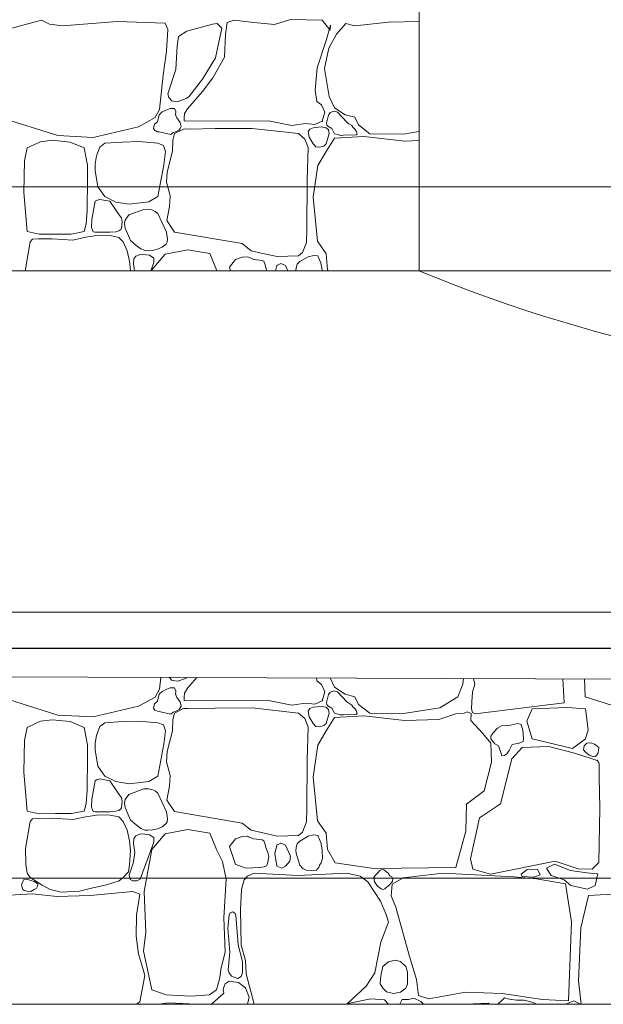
# Model space of a CAD drawing. Header units: millimetres. Extents: x -573548 to 674770, y -210017 to -47794.
# Tile 151 of 234: x 107513 to 109009, y -100578 to -98054. Entities that reach past the tile are written whole.
import ezdxf
from ezdxf.enums import TextEntityAlignment as Align
from ezdxf.lldxf.tags import DXFTag

# ---------------------------------------------------------------- set-up
doc = ezdxf.new("R2010")
doc.units = ezdxf.units.MM
for name, color, linetype, lineweight in [('A.02 RZUT PIWNICY_is$0$_HATCH_Nr_pióra__18', 8, 'Continuous', 9), ('A.02 RZUT PIWNICY_is$0$podciagi_Nr_pióra__1', 8, 'Continuous', 9), ('A.02 RZUT PIWNICY_is$0$Structural - Bearing_Nr_pióra__21', 8, 'Continuous', 9), ('A.02 RZUT PIWNICY_is$0$Structural - Grid', 8, 'Continuous', 9), ('A.02 RZUT PIWNICY_is$0$Structural - Grid_Nr_pióra__17', 8, 'Continuous', 9), ('IS_Przyłącza_o.p._Powrót', 142, 'DASH', 18)]:
    doc.layers.add(name, color=color, linetype=linetype, lineweight=lineweight)
doc.layers.add('IS_Zasilanie', color=1, linetype='SOLID', lineweight=30, true_color=0xff0000)
doc.styles.add('A.02 RZUT PIWNICY_is$0$STYL_AUTOMATYCZNY_1', font='arial.ttf')
tags = doc.linetypes.add('DASH', pattern=[15, 10, -5]).pattern_tags.tags
tags[6:7] = [DXFTag(74, 4), DXFTag(75, 0), DXFTag(340, '0'), DXFTag(46, 0.0), DXFTag(50, 0.0), DXFTag(44, 0.0), DXFTag(45, 0.0)]
tags[4:5] = [DXFTag(74, 4), DXFTag(75, 0), DXFTag(340, '0'), DXFTag(46, 0.0), DXFTag(50, 0.0), DXFTag(44, 0.0), DXFTag(45, 0.0)]
tags = doc.linetypes.add('SOLID', pattern=[10, 10, 0]).pattern_tags.tags
tags[6:7] = [DXFTag(74, 4), DXFTag(75, 0), DXFTag(340, '0'), DXFTag(46, 0.0), DXFTag(50, 0.0), DXFTag(44, 0.0), DXFTag(45, 0.0)]
tags[4:5] = [DXFTag(74, 4), DXFTag(75, 0), DXFTag(340, '0'), DXFTag(46, 0.0), DXFTag(50, 0.0), DXFTag(44, 0.0), DXFTag(45, 0.0)]

# ---------------------------------------------------------------- blocks, each defined once
blk = doc.blocks.new('*X48622')
at = {"layer": 'A.02 RZUT PIWNICY_is$0$_HATCH_Nr_pióra__18'}
for p, q in [((108000, -98092.1), (108139.9, -98055.6)), ((108139.9, -98055.6), (108160.1, -98065.1)), ((108193.4, -98070.1), (108333.4, -98059)), ((108333.4, -98059), (108456.8, -98062.7)), ((108615.8, -98061.4), (108611.3, -98091.6)), ((108633.2, -98054.8), (108615.8, -98061.4)), ((108683.5, -98061.4), (108633.2, -98054.8)), ((108736.4, -98066.4), (108683.5, -98061.4)), ((108777.6, -98053.6), (108736.4, -98066.4)), ((108859.4, -98054.8), (108777.6, -98053.6)), ((108879.6, -98080.8), (108859.4, -98054.8)), ((109029.4, -98060.6), (108942.3, -98070.1)), ((109107.2, -98058.7), (109029.4, -98060.6)), ((108160.1, -98065.1), (108193.4, -98070.1)), ((108456.8, -98062.7), (108463.4, -98079.2)), ((108463.4, -98079.2), (108459.7, -98134.9)), ((108511.7, -98083), (108491.1, -98096.9)), ((108577.8, -98065.1), (108511.7, -98083)), ((108590.2, -98063.5), (108577.8, -98065.1)), ((108585.7, -98151.8), (108601.9, -98075.9)), ((108601.9, -98075.9), (108590.2, -98063.5)), ((108868.9, -98107.7), (108880, -98067.6)), ((108880, -98067.6), (108879.6, -98080.8)), ((108920, -98063.9), (108896.1, -98091.2)), ((108942.3, -98070.1), (108920, -98063.9)), ((108491.1, -98096.9), (108487, -98122.1)), ((108611.3, -98091.6), (108608.8, -98150.2)), ((108846.2, -98177.8), (108868.9, -98107.7)), ((108896.1, -98091.2), (108876.3, -98127.1)), ((108459.7, -98134.9), (108451.4, -98196)), ((108487, -98122.1), (108483.7, -98182)), ((108876.3, -98127.1), (108865.1, -98178.7)), ((108552.2, -98206.7), (108585.7, -98151.8)), ((108608.8, -98150.2), (108578.7, -98203)), ((108483.7, -98182), (108463.7, -98244.3)), ((108841.2, -98234.4), (108846.2, -98177.8)), ((108865.1, -98178.7), (108876.7, -98250.9)), ((108451.4, -98196), (108442, -98284.3)), ((108517.2, -98251.7), (108552.2, -98206.7)), ((108578.7, -98203), (108552.2, -98237.7)), ((108552.2, -98237.7), (108513.9, -98282.3)), ((108845.7, -98263.3), (108841.2, -98234.4)), ((108463.7, -98244.3), (108465.9, -98253.2)), ((108465.9, -98253.2), (108469.3, -98256.7)), ((108469.3, -98256.7), (108473, -98261.7)), ((108473, -98261.7), (108477.7, -98262.6)), ((108477.7, -98262.6), (108486.9, -98264.3)), ((108486.9, -98264.3), (108494.5, -98262)), ((108494.5, -98262), (108510.7, -98256.4)), ((108510.7, -98256.4), (108517.2, -98251.7)), ((108857.3, -98272.4), (108845.7, -98263.3)), ((108876.7, -98250.9), (108890.7, -98279.8)), ((108442, -98284.3), (108430.8, -98305)), ((108460.7, -98285), (108448.9, -98290.3)), ((108469.4, -98281.2), (108460.7, -98285)), ((108480.4, -98281.5), (108469.4, -98281.2)), ((108483.9, -98289.6), (108480.4, -98281.5)), ((108513.9, -98282.3), (108506.4, -98294.8)), ((108866, -98291.4), (108857.3, -98272.4)), ((108889.4, -98288.6), (108879.3, -98292.2)), ((108898.1, -98291.3), (108889.4, -98288.6)), ((108890.7, -98279.8), (108917.6, -98297.5)), ((108181.6, -98351.1), (108033.3, -98304.5)), ((108430.8, -98305), (108388.3, -98328.5)), ((108441.1, -98297.5), (108437, -98315.6)), ((108448.9, -98290.3), (108441.1, -98297.5)), ((108483.3, -98297.5), (108483.9, -98289.6)), ((108486.2, -98305.8), (108483.3, -98297.5)), ((108494.9, -98317.4), (108486.2, -98305.8)), ((108505.5, -98305.3), (108505.4, -98313.4)), ((108505.4, -98313.4), (108509.7, -98314.1)), ((108506.4, -98294.8), (108505.5, -98305.3)), ((108509.7, -98314.1), (108721.1, -98313.6)), ((108721.1, -98313.6), (108780.9, -98325.2)), ((108840, -98322.7), (108859.4, -98314.1)), ((108859.4, -98314.1), (108866, -98291.4)), ((108875.6, -98298.4), (108870.4, -98319)), ((108879.3, -98292.2), (108875.6, -98298.4)), ((108922.4, -98316.9), (108898.1, -98291.3)), ((108917.6, -98297.5), (108942.3, -98304.2)), ((108942.3, -98304.2), (108951.8, -98323.6)), ((108388.3, -98328.5), (108272, -98355.6)), ((108429.1, -98322), (108426.8, -98333.1)), ((108426.8, -98333.1), (108430, -98338.3)), ((108437, -98315.6), (108429.1, -98322)), ((108430, -98338.3), (108432.2, -98339)), ((108432.2, -98339), (108436.7, -98341.3)), ((108503.5, -98334.4), (108480.8, -98345.8)), ((108483.3, -98341.7), (108492.5, -98336.8)), ((108492.5, -98336.8), (108495.4, -98332.5)), ((108497.4, -98327.7), (108494.9, -98317.4)), ((108495.4, -98332.5), (108497.4, -98327.7)), ((108515, -98333.8), (108503.5, -98334.4)), ((108520.5, -98334.7), (108515, -98333.8)), ((108584.4, -98333.1), (108520.5, -98334.7)), ((108679.8, -98332.6), (108584.4, -98333.1)), ((108798.7, -98345.8), (108679.8, -98332.6)), ((108780.9, -98325.2), (108816.4, -98320.3)), ((108816.4, -98320.3), (108840, -98322.7)), ((108827.3, -98334.4), (108822.7, -98341)), ((108835.8, -98331), (108827.3, -98334.4)), ((108856.8, -98328.8), (108835.8, -98331)), ((108869.3, -98331), (108856.8, -98328.8)), ((108875.3, -98336.6), (108869.3, -98331)), ((108870.4, -98319), (108870.7, -98324)), ((108870.7, -98324), (108873.9, -98326.9)), ((108873.9, -98326.9), (108884, -98333.1)), ((108876.8, -98345.6), (108875.3, -98336.6)), ((108884, -98333.1), (108890.5, -98346.4)), ((108927.5, -98320.7), (108922.4, -98316.9)), ((108934.7, -98325.2), (108927.5, -98320.7)), ((108937.2, -98329.8), (108934.7, -98325.2)), ((108942.4, -98334.2), (108937.2, -98329.8)), ((108946.1, -98339.6), (108942.4, -98334.2)), ((108948.2, -98344), (108946.1, -98339.6)), ((108951.8, -98323.6), (108981.1, -98346.3)), ((108167.1, -98363.2), (108136.7, -98366.7)), ((108213.4, -98367.7), (108167.1, -98363.2)), ((108272, -98355.6), (108181.6, -98351.1)), ((108436.7, -98341.3), (108441.1, -98341.7)), ((108441.1, -98341.7), (108470.8, -98348.3)), ((108470.8, -98348.3), (108477.4, -98343.5)), ((108476.1, -98362.4), (108475.6, -98391)), ((108480.8, -98345.8), (108476.1, -98362.4)), ((108477.4, -98343.5), (108483.3, -98341.7)), ((108814.6, -98359.9), (108798.7, -98345.8)), ((108823.1, -98381.6), (108814.6, -98359.9)), ((108822.7, -98341), (108825.6, -98355.1)), ((108825.6, -98355.1), (108835.8, -98372.3)), ((108869.3, -98372.3), (108876.8, -98345.6)), ((108890.7, -98357.4), (108869.3, -98391.7)), ((108890.5, -98346.4), (108899.8, -98348.4)), ((108965.9, -98353.3), (108890.7, -98357.4)), ((108899.8, -98348.4), (108905.4, -98350.6)), ((108905.4, -98350.6), (108913.6, -98350.1)), ((108913.6, -98350.1), (108945.9, -98349.2)), ((108945.9, -98349.2), (108948.3, -98347.2)), ((108948.3, -98347.2), (108948.2, -98344)), ((109070.7, -98365.2), (108965.9, -98353.3)), ((108981.1, -98346.3), (109067.8, -98347.1)), ((109067.8, -98347.1), (109107.2, -98340.9)), ((109107.2, -98364), (109070.7, -98365.2)), ((108102.8, -98382.6), (108095.6, -98416.1)), ((108136.7, -98366.7), (108102.8, -98382.6)), ((108249, -98382.6), (108213.4, -98367.7)), ((108257.7, -98427.1), (108249, -98382.6)), ((108289.5, -98380.5), (108280.3, -98403.2)), ((108301.9, -98370.7), (108289.5, -98380.5)), ((108346.8, -98367.7), (108301.9, -98370.7)), ((108389, -98366.3), (108346.8, -98367.7)), ((108437.7, -98370.7), (108389, -98366.3)), ((108452.2, -98376.1), (108437.7, -98370.7)), ((108457.4, -98391.5), (108452.2, -98376.1)), ((108820.9, -98465.7), (108823.1, -98381.6)), ((108835.8, -98372.3), (108842.6, -98380)), ((108842.6, -98380), (108853.4, -98381.1)), ((108853.4, -98381.1), (108863.5, -98377.9)), ((108863.5, -98377.9), (108869.3, -98372.3)), ((108280.3, -98403.2), (108276.8, -98423.3)), ((108453.4, -98425.7), (108457.4, -98391.5)), ((108475.6, -98391), (108461.9, -98444.5)), ((108869.3, -98391.7), (108847.8, -98428)), ((108095.6, -98416.1), (108094, -98497)), ((108257.4, -98460.1), (108257.7, -98427.1)), ((108276.8, -98423.3), (108277.1, -98440.2)), ((108277.1, -98440.2), (108283.9, -98482.2)), ((108437.7, -98507.3), (108453.4, -98425.7)), ((108847.8, -98428), (108835.8, -98509.3)), ((108256.2, -98543.8), (108257.4, -98460.1)), ((108461.9, -98444.5), (108460.2, -98470.6)), ((108819.6, -98591.3), (108820.9, -98465.7)), ((108283.9, -98482.2), (108301.9, -98507.3)), ((108460.2, -98470.6), (108469.3, -98505.6)), ((108094, -98497), (108102.8, -98597.3)), ((108288.8, -98514.8), (108280.3, -98517.1)), ((108314.8, -98519.2), (108288.8, -98514.8)), ((108301.9, -98507.3), (108330.1, -98521.6)), ((108414.3, -98521.1), (108437.7, -98507.3)), ((108469.3, -98505.6), (108467.9, -98532.9)), ((108835.8, -98509.3), (108847.4, -98622)), ((108277.1, -98519.2), (108268.3, -98566.5)), ((108280.3, -98517.1), (108277.1, -98519.2)), ((108332.6, -98546), (108314.8, -98519.2)), ((108330.1, -98521.6), (108364.1, -98527.1)), ((108401.6, -98540.3), (108363.2, -98554.3)), ((108364.1, -98527.1), (108414.3, -98521.1)), ((108414.2, -98539.7), (108401.6, -98540.3)), ((108422.2, -98541.7), (108414.2, -98539.7)), ((108430.6, -98545.4), (108422.2, -98541.7)), ((108467.9, -98532.9), (108460.6, -98568.8)), ((108253.7, -98577.2), (108256.2, -98543.8)), ((108268.3, -98566.5), (108268, -98586.8)), ((108340.2, -98556.7), (108332.6, -98546)), ((108344.8, -98562), (108340.2, -98556.7)), ((108346.3, -98572), (108344.8, -98562)), ((108363.2, -98554.3), (108354.3, -98567.8)), ((108437.5, -98551), (108430.6, -98545.4)), ((108460, -98598.7), (108437.5, -98551)), ((108249, -98597.3), (108253.7, -98577.2)), ((108268, -98586.8), (108270.6, -98593.8)), ((108337.6, -98595.5), (108343, -98591.6)), ((108343, -98591.6), (108345, -98588.3)), ((108345, -98588.3), (108346.3, -98572)), ((108354.3, -98567.8), (108352.3, -98576.8)), ((108352.3, -98576.8), (108353.9, -98588)), ((108353.9, -98588), (108367.7, -98619.9)), ((108460.6, -98568.8), (108480.8, -98598.5)), ((108818.8, -98624.8), (108819.6, -98591.3)), ((108102.8, -98597.3), (108133.2, -98604.1)), ((108116.9, -98616.5), (108110.6, -98623.5)), ((108131.9, -98616), (108116.9, -98616.5)), ((108166.7, -98615.5), (108131.9, -98616)), ((108133.2, -98604.1), (108175.6, -98603.6)), ((108219.7, -98618.8), (108166.7, -98615.5)), ((108175.6, -98603.6), (108215.8, -98603.4)), ((108215.8, -98603.4), (108249, -98597.3)), ((108253, -98611.5), (108219.7, -98618.8)), ((108286.9, -98606.7), (108253, -98611.5)), ((108270.6, -98593.8), (108272.2, -98597.8)), ((108272.2, -98597.8), (108277.1, -98598.7)), ((108277.1, -98598.7), (108314.8, -98598.7)), ((108315.4, -98607.3), (108286.9, -98606.7)), ((108314.8, -98598.7), (108330.4, -98597.4)), ((108337.4, -98612.2), (108315.4, -98607.3)), ((108330.4, -98597.4), (108337.6, -98595.5)), ((108349.3, -98623.5), (108337.4, -98612.2)), ((108462.9, -98616.8), (108460, -98598.7)), ((108461.8, -98624.7), (108462.9, -98616.8)), ((108480.8, -98598.5), (108654.2, -98628)), ((108110.6, -98623.5), (108098.6, -98693.2)), ((108359.1, -98646.2), (108349.3, -98623.5)), ((108367.7, -98619.9), (108382.4, -98632.7)), ((108382.4, -98632.7), (108394, -98641.6)), ((108394, -98641.6), (108405.3, -98645.8)), ((108424.4, -98645.4), (108437, -98642.4)), ((108437, -98642.4), (108448.9, -98637.2)), ((108448.9, -98637.2), (108459, -98629)), ((108459, -98629), (108461.8, -98624.7)), ((108654.2, -98628), (108677.1, -98646.2)), ((108808.8, -98651), (108818.8, -98624.8)), ((108847.4, -98622), (108868.9, -98653.8)), ((108364.7, -98673), (108359.1, -98646.2)), ((108376.5, -98667.4), (108375.4, -98680.2)), ((108381.7, -98660.2), (108376.5, -98667.4)), ((108390.5, -98656.7), (108381.7, -98660.2)), ((108398.4, -98655.6), (108390.5, -98656.7)), ((108416, -98657.5), (108398.4, -98655.6)), ((108405.3, -98645.8), (108412.3, -98646.4)), ((108412.3, -98646.4), (108424.4, -98645.4)), ((108427.3, -98665), (108416, -98657.5)), ((108456.5, -98655), (108422.2, -98695.5)), ((108427.8, -98669.7), (108427.3, -98665)), ((108514.3, -98644.3), (108456.5, -98655)), ((108571.2, -98653.4), (108514.3, -98644.3)), ((108588.2, -98695.5), (108571.2, -98653.4)), ((108654.1, -98662.6), (108636.5, -98668.7)), ((108667.4, -98661.6), (108654.1, -98662.6)), ((108670.3, -98662.9), (108667.4, -98661.6)), ((108683.5, -98668.7), (108670.3, -98662.9)), ((108677.1, -98646.2), (108706.8, -98653.1)), ((108706.8, -98653.1), (108743.5, -98661.4)), ((108743.5, -98661.4), (108798.7, -98659.6)), ((108798.7, -98659.6), (108808.8, -98651)), ((108823.2, -98661.6), (108802, -98674)), ((108837.8, -98658.3), (108823.2, -98661.6)), ((108848.1, -98659.7), (108837.8, -98658.3)), ((108852.3, -98669.9), (108848.1, -98659.7)), ((108868.9, -98653.8), (108873, -98695.5)), ((108367.8, -98697.8), (108364.7, -98673)), ((108375.4, -98680.2), (108378.3, -98697.8)), ((108419.4, -98697.8), (108427.1, -98676.8)), ((108427.1, -98676.8), (108427.8, -98669.7)), ((108636.5, -98668.7), (108621.2, -98688.1)), ((108621.2, -98688.1), (108624.4, -98697.8)), ((108705.1, -98671.2), (108683.5, -98668.7)), ((108709.1, -98673.2), (108705.1, -98671.2)), ((108713, -98682.3), (108709.1, -98673.2)), ((108714.5, -98690.1), (108713, -98682.3)), ((108717.4, -98697.8), (108714.5, -98690.1)), ((108743, -98684.3), (108739.7, -98697.8)), ((108753.1, -98678.9), (108743, -98684.3)), ((108764.8, -98684.3), (108753.1, -98678.9)), ((108771.2, -98697.8), (108764.8, -98684.3)), ((108792.6, -98690.1), (108791.5, -98697.8)), ((108795.2, -98681.1), (108792.6, -98690.1)), ((108802, -98674), (108795.2, -98681.1)), ((108855.3, -98677.6), (108852.3, -98669.9)), ((108858.8, -98696.4), (108855.3, -98677.6)), ((108098.6, -98693.2), (108098.6, -98697.8)), ((108422.2, -98695.5), (108421.8, -98697.8)), ((108589.3, -98697.8), (108588.2, -98695.5)), ((108858.9, -98697.8), (108858.8, -98696.4)), ((108873, -98695.5), (108874.3, -98697.8)), ((108445.2, -99740), (108442, -99770)), ((108467, -99740), (108469.3, -99742.3)), ((108469.3, -99742.3), (108473, -99747.3)), ((108473, -99747.3), (108477.7, -99748.2)), ((108477.7, -99748.2), (108486.9, -99750)), ((108486.9, -99750), (108494.5, -99747.7)), ((108494.5, -99747.7), (108510.7, -99742.1)), ((108510.7, -99742.1), (108513.3, -99740.2)), ((108537.6, -99740.3), (108513.9, -99767.9)), ((108845.7, -99748.9), (108844.6, -99741.4)), ((108857.3, -99758), (108845.7, -99748.9)), ((108879.1, -99741.5), (108890.7, -99765.5)), ((109219.7, -99757.6), (109221.4, -99742.8)), ((109246.8, -99742.9), (109250, -99757.1)), ((109479.6, -99805.1), (109475.9, -99743.7)), ((109533.3, -99790.2), (109531.5, -99743.9)), ((108442, -99770), (108430.8, -99790.6)), ((108448.9, -99775.9), (108441.1, -99783.2)), ((108460.7, -99770.6), (108448.9, -99775.9)), ((108469.4, -99766.9), (108460.7, -99770.6)), ((108480.4, -99767.1), (108469.4, -99766.9)), ((108483.9, -99775.3), (108480.4, -99767.1)), ((108483.3, -99783.2), (108483.9, -99775.3)), ((108513.9, -99767.9), (108506.4, -99780.5)), ((108866, -99777), (108857.3, -99758)), ((108859.4, -99799.7), (108866, -99777)), ((108879.3, -99777.9), (108875.6, -99784.1)), ((108889.4, -99774.3), (108879.3, -99777.9)), ((108898.1, -99777), (108889.4, -99774.3)), ((108890.7, -99765.5), (108917.6, -99783.2)), ((108922.4, -99802.5), (108898.1, -99777)), ((109206.5, -99789.8), (109219.7, -99757.6)), ((109244.2, -99777.7), (109242.4, -99802.9)), ((109250, -99757.1), (109244.2, -99777.7)), ((108181.6, -99836.8), (108033.3, -99790.2)), ((108430.8, -99790.6), (108388.3, -99814.2)), ((108437, -99801.3), (108429.1, -99807.6)), ((108441.1, -99783.2), (108437, -99801.3)), ((108486.2, -99791.4), (108483.3, -99783.2)), ((108494.9, -99803), (108486.2, -99791.4)), ((108497.4, -99813.4), (108494.9, -99803)), ((108505.5, -99791), (108505.4, -99799.1)), ((108505.4, -99799.1), (108509.7, -99799.7)), ((108506.4, -99780.5), (108505.5, -99791)), ((108509.7, -99799.7), (108721.1, -99799.3)), ((108721.1, -99799.3), (108780.9, -99810.9)), ((108840, -99808.4), (108859.4, -99799.7)), ((108875.6, -99784.1), (108870.4, -99804.6)), ((108917.6, -99783.2), (108942.3, -99789.8)), ((108927.5, -99806.3), (108922.4, -99802.5)), ((108942.3, -99789.8), (108951.8, -99809.2)), ((109160.3, -99818.3), (109206.5, -99789.8)), ((109242.4, -99802.9), (109241.5, -99820.7)), ((109681.6, -99836.8), (109533.3, -99790.2)), ((108388.3, -99814.2), (108272, -99841.3)), ((108429.1, -99807.6), (108426.8, -99818.7)), ((108426.8, -99818.7), (108430, -99824)), ((108430, -99824), (108432.2, -99824.7)), ((108432.2, -99824.7), (108436.7, -99826.9)), ((108436.7, -99826.9), (108441.1, -99827.4)), ((108441.1, -99827.4), (108470.8, -99834)), ((108477.4, -99829.1), (108483.3, -99827.4)), ((108503.5, -99820.1), (108480.8, -99831.5)), ((108483.3, -99827.4), (108492.5, -99822.4)), ((108492.5, -99822.4), (108495.4, -99818.1)), ((108495.4, -99818.1), (108497.4, -99813.4)), ((108515, -99819.4), (108503.5, -99820.1)), ((108520.5, -99820.4), (108515, -99819.4)), ((108584.4, -99818.7), (108520.5, -99820.4)), ((108679.8, -99818.3), (108584.4, -99818.7)), ((108798.7, -99831.5), (108679.8, -99818.3)), ((108780.9, -99810.9), (108816.4, -99805.9)), ((108816.4, -99805.9), (108840, -99808.4)), ((108827.3, -99820), (108822.7, -99826.7)), ((108822.7, -99826.7), (108825.6, -99840.8)), ((108835.8, -99816.6), (108827.3, -99820)), ((108856.8, -99814.5), (108835.8, -99816.6)), ((108869.3, -99816.6), (108856.8, -99814.5)), ((108875.3, -99822.3), (108869.3, -99816.6)), ((108870.4, -99804.6), (108870.7, -99809.7)), ((108870.7, -99809.7), (108873.9, -99812.6)), ((108873.9, -99812.6), (108884, -99818.7)), ((108876.8, -99831.3), (108875.3, -99822.3)), ((108884, -99818.7), (108890.5, -99832.1)), ((108934.7, -99810.9), (108927.5, -99806.3)), ((108937.2, -99815.5), (108934.7, -99810.9)), ((108942.4, -99819.9), (108937.2, -99815.5)), ((108946.1, -99825.2), (108942.4, -99819.9)), ((108948.2, -99829.7), (108946.1, -99825.2)), ((108951.8, -99809.2), (108981.1, -99831.9)), ((109067.8, -99832.7), (109160.3, -99818.3)), ((109230.3, -99827.9), (109222.9, -99831.7)), ((109240.9, -99832.4), (109230.3, -99827.9)), ((109241.5, -99820.7), (109244.4, -99830)), ((109251.5, -99833.6), (109479.6, -99805.1)), ((109397.7, -99820.7), (109383.3, -99852.3)), ((109486.6, -99817.3), (109397.7, -99820.7)), ((109533.9, -99820.7), (109486.6, -99817.3)), ((109540.6, -99874.3), (109533.9, -99820.7)), ((108136.7, -99852.3), (108102.8, -99868.2)), ((108167.1, -99848.8), (108136.7, -99852.3)), ((108213.4, -99853.4), (108167.1, -99848.8)), ((108272, -99841.3), (108181.6, -99836.8)), ((108249, -99868.2), (108213.4, -99853.4)), ((108346.8, -99853.4), (108301.9, -99856.4)), ((108389, -99852), (108346.8, -99853.4)), ((108437.7, -99856.4), (108389, -99852)), ((108470.8, -99834), (108477.4, -99829.1)), ((108476.1, -99848.1), (108475.6, -99876.6)), ((108480.8, -99831.5), (108476.1, -99848.1)), ((108814.6, -99845.6), (108798.7, -99831.5)), ((108823.1, -99867.2), (108814.6, -99845.6)), ((108825.6, -99840.8), (108835.8, -99857.9)), ((108869.3, -99857.9), (108876.8, -99831.3)), ((108890.7, -99843.1), (108869.3, -99877.4)), ((108890.5, -99832.1), (108899.8, -99834)), ((108965.9, -99838.9), (108890.7, -99843.1)), ((108899.8, -99834), (108905.4, -99836.3)), ((108905.4, -99836.3), (108913.6, -99835.8)), ((108913.6, -99835.8), (108945.9, -99834.9)), ((108945.9, -99834.9), (108948.3, -99832.9)), ((108948.3, -99832.9), (108948.2, -99829.7)), ((109070.7, -99850.9), (108965.9, -99838.9)), ((108981.1, -99831.9), (109067.8, -99832.7)), ((109157.8, -99848), (109070.7, -99850.9)), ((109201.2, -99833.2), (109157.8, -99848)), ((109222.9, -99831.7), (109201.2, -99833.2)), ((109240.4, -99850.9), (109240.9, -99832.4)), ((109270.9, -99883.5), (109240.4, -99850.9)), ((109244.4, -99830), (109251.5, -99833.6)), ((109383.3, -99852.3), (109397.7, -99897.4)), ((108102.8, -99868.2), (108095.6, -99901.8)), ((108257.7, -99912.8), (108249, -99868.2)), ((108289.5, -99866.1), (108280.3, -99888.9)), ((108301.9, -99856.4), (108289.5, -99866.1)), ((108452.2, -99861.8), (108437.7, -99856.4)), ((108457.4, -99877.1), (108452.2, -99861.8)), ((108453.4, -99911.4), (108457.4, -99877.1)), ((108475.6, -99876.6), (108461.9, -99930.2)), ((108820.9, -99951.4), (108823.1, -99867.2)), ((108835.8, -99857.9), (108842.6, -99865.7)), ((108842.6, -99865.7), (108853.4, -99866.8)), ((108869.3, -99877.4), (108847.8, -99913.7)), ((108853.4, -99866.8), (108863.5, -99863.6)), ((108863.5, -99863.6), (108869.3, -99857.9)), ((109308.5, -99870.6), (109297.3, -99881.8)), ((109320.6, -99863), (109308.5, -99870.6)), ((109328.4, -99862.8), (109320.6, -99863)), ((109337.8, -99863.7), (109328.4, -99862.8)), ((109360.2, -99857.9), (109337.8, -99863.7)), ((109369.5, -99861.1), (109360.2, -99857.9)), ((109373.2, -99875), (109369.5, -99861.1)), ((109374.7, -99897.6), (109373.2, -99875)), ((109533.9, -99897.4), (109540.6, -99874.3)), ((108095.6, -99901.8), (108094, -99982.7)), ((108280.3, -99888.9), (108276.8, -99908.9)), ((109291.6, -99908.7), (109270.9, -99883.5)), ((109297.3, -99881.8), (109291.5, -99890.4)), ((109291.5, -99890.4), (109291.6, -99897.4)), ((109291.6, -99897.4), (109301.4, -99910.1)), ((109363.8, -99908.8), (109374.3, -99904.5)), ((109374.3, -99904.5), (109374.7, -99897.6)), ((109397.7, -99897.4), (109500.8, -99921.9)), ((109500.8, -99921.9), (109533.9, -99897.4)), ((108257.4, -99945.8), (108257.7, -99912.8)), ((108276.8, -99908.9), (108277.1, -99925.9)), ((108277.1, -99925.9), (108283.9, -99967.8)), ((108437.7, -99993), (108453.4, -99911.4)), ((108847.8, -99913.7), (108835.8, -99995)), ((109293.2, -99957), (109291.6, -99908.7)), ((109301.4, -99910.1), (109311.4, -99915.1)), ((109311.4, -99915.1), (109317.6, -99935.5)), ((109332.1, -99935.7), (109338, -99927.4)), ((109338, -99927.4), (109346.1, -99911.8)), ((109371.6, -99919.4), (109345.2, -99949.2)), ((109346.1, -99911.8), (109363.8, -99908.8)), ((109440.2, -99917), (109371.6, -99919.4)), ((109506.2, -99933.9), (109440.2, -99917)), ((109528.7, -99925.3), (109530.4, -99915.5)), ((109533.9, -99931.6), (109528.7, -99925.3)), ((109530.4, -99915.5), (109537.7, -99908.9)), ((109537.7, -99908.9), (109547.7, -99907.7)), ((109547.7, -99907.7), (109556.9, -99910.9)), ((109556.9, -99910.9), (109568, -99919.4)), ((109568, -99919.4), (109566.1, -99933.6)), ((108256.2, -100029.5), (108257.4, -99945.8)), ((108461.9, -99930.2), (108460.2, -99956.2)), ((108819.6, -100076.9), (108820.9, -99951.4)), ((109345.2, -99949.2), (109316.3, -100063.9)), ((109317.6, -99935.5), (109319.8, -99941)), ((109319.8, -99941), (109326.4, -99940.2)), ((109326.4, -99940.2), (109332.1, -99935.7)), ((109550.8, -99949.2), (109506.2, -99933.9)), ((109543, -99939.3), (109533.9, -99931.6)), ((109554.2, -99943.3), (109543, -99939.3)), ((109564.2, -99952.9), (109550.8, -99949.2)), ((109559.2, -99942.7), (109554.2, -99943.3)), ((109561.8, -99939.9), (109559.2, -99942.7)), ((109566.1, -99933.6), (109561.8, -99939.9)), ((109568.4, -99957.9), (109564.2, -99952.9)), ((108283.9, -99967.8), (108301.9, -99993)), ((108460.2, -99956.2), (108469.3, -99991.3)), ((109274.6, -100030.9), (109293.2, -99957)), ((109568.6, -99962), (109568.4, -99957.9)), ((109569, -99995.8), (109568.6, -99962)), ((108094, -99982.7), (108102.8, -100083)), ((108277.1, -100004.9), (108268.3, -100052.2)), ((108280.3, -100002.8), (108277.1, -100004.9)), ((108288.8, -100000.4), (108280.3, -100002.8)), ((108314.8, -100004.9), (108288.8, -100000.4)), ((108301.9, -99993), (108330.1, -100007.3)), ((108332.6, -100031.7), (108314.8, -100004.9)), ((108414.3, -100006.8), (108437.7, -99993)), ((108469.3, -99991.3), (108467.9, -100018.5)), ((108835.8, -99995), (108847.4, -100107.7)), ((109570.6, -100075.5), (109569, -99995.8)), ((108253.7, -100062.9), (108256.2, -100029.5)), ((108330.1, -100007.3), (108364.1, -100012.7)), ((108401.6, -100025.9), (108363.2, -100040)), ((108364.1, -100012.7), (108414.3, -100006.8)), ((108414.2, -100025.4), (108401.6, -100025.9)), ((108422.2, -100027.3), (108414.2, -100025.4)), ((108430.6, -100031), (108422.2, -100027.3)), ((108467.9, -100018.5), (108460.6, -100054.4)), ((109228.8, -100064.7), (109274.6, -100030.9)), ((108268.3, -100052.2), (108268, -100072.5)), ((108340.2, -100042.4), (108332.6, -100031.7)), ((108344.8, -100047.6), (108340.2, -100042.4)), ((108346.3, -100057.6), (108344.8, -100047.6)), ((108354.3, -100053.4), (108352.3, -100062.5)), ((108363.2, -100040), (108354.3, -100053.4)), ((108437.5, -100036.7), (108430.6, -100031)), ((108460, -100084.3), (108437.5, -100036.7)), ((108460.6, -100054.4), (108480.8, -100084.1)), ((108249, -100083), (108253.7, -100062.9)), ((108268, -100072.5), (108270.6, -100079.5)), ((108270.6, -100079.5), (108272.2, -100083.5)), ((108330.4, -100083), (108337.6, -100081.2)), ((108337.6, -100081.2), (108343, -100077.3)), ((108343, -100077.3), (108345, -100074)), ((108345, -100074), (108346.3, -100057.6)), ((108352.3, -100062.5), (108353.9, -100073.6)), ((108353.9, -100073.6), (108367.7, -100105.6)), ((108818.8, -100110.5), (108819.6, -100076.9)), ((109227.2, -100134.5), (109228.8, -100064.7)), ((109316.3, -100063.9), (109262.7, -100099.8)), ((109568.1, -100214.6), (109570.6, -100075.5)), ((108102.8, -100083), (108133.2, -100089.8)), ((108116.9, -100102.2), (108110.6, -100109.2)), ((108131.9, -100101.7), (108116.9, -100102.2)), ((108166.7, -100101.1), (108131.9, -100101.7)), ((108133.2, -100089.8), (108175.6, -100089.2)), ((108219.7, -100104.4), (108166.7, -100101.1)), ((108175.6, -100089.2), (108215.8, -100089.1)), ((108215.8, -100089.1), (108249, -100083)), ((108253, -100097.1), (108219.7, -100104.4)), ((108286.9, -100092.4), (108253, -100097.1)), ((108272.2, -100083.5), (108277.1, -100084.3)), ((108277.1, -100084.3), (108314.8, -100084.3)), ((108315.4, -100092.9), (108286.9, -100092.4)), ((108314.8, -100084.3), (108330.4, -100083)), ((108337.4, -100097.8), (108315.4, -100092.9)), ((108349.3, -100109.2), (108337.4, -100097.8)), ((108367.7, -100105.6), (108382.4, -100118.3)), ((108462.9, -100102.5), (108460, -100084.3)), ((108461.8, -100110.3), (108462.9, -100102.5)), ((108480.8, -100084.1), (108654.2, -100113.6)), ((109262.7, -100099.8), (109239.1, -100205.1)), ((108110.6, -100109.2), (108098.6, -100178.9)), ((108359.1, -100131.9), (108349.3, -100109.2)), ((108364.7, -100158.6), (108359.1, -100131.9)), ((108382.4, -100118.3), (108394, -100127.3)), ((108394, -100127.3), (108405.3, -100131.5)), ((108405.3, -100131.5), (108412.3, -100132)), ((108412.3, -100132), (108424.4, -100131.1)), ((108424.4, -100131.1), (108437, -100128.1)), ((108437, -100128.1), (108448.9, -100122.9)), ((108448.9, -100122.9), (108459, -100114.7)), ((108514.3, -100130), (108456.5, -100140.7)), ((108459, -100114.7), (108461.8, -100110.3)), ((108571.2, -100139), (108514.3, -100130)), ((108654.2, -100113.6), (108677.1, -100131.8)), ((108677.1, -100131.8), (108706.8, -100138.8)), ((108808.8, -100136.7), (108818.8, -100110.5)), ((108847.4, -100107.7), (108868.9, -100139.5)), ((108376.5, -100153.1), (108375.4, -100165.9)), ((108381.7, -100145.9), (108376.5, -100153.1)), ((108390.5, -100142.3), (108381.7, -100145.9)), ((108398.4, -100141.3), (108390.5, -100142.3)), ((108416, -100143.2), (108398.4, -100141.3)), ((108427.3, -100150.7), (108416, -100143.2)), ((108456.5, -100140.7), (108422.2, -100181.1)), ((108427.1, -100162.4), (108427.8, -100155.4)), ((108427.8, -100155.4), (108427.3, -100150.7)), ((108588.2, -100181.1), (108571.2, -100139)), ((108636.5, -100154.3), (108621.2, -100173.7)), ((108654.1, -100148.3), (108636.5, -100154.3)), ((108667.4, -100147.3), (108654.1, -100148.3)), ((108670.3, -100148.6), (108667.4, -100147.3)), ((108683.5, -100154.3), (108670.3, -100148.6)), ((108705.1, -100156.8), (108683.5, -100154.3)), ((108709.1, -100158.9), (108705.1, -100156.8)), ((108706.8, -100138.8), (108743.5, -100147.1)), ((108743.5, -100147.1), (108798.7, -100145.2)), ((108798.7, -100145.2), (108808.8, -100136.7)), ((108823.2, -100147.2), (108802, -100159.7)), ((108837.8, -100144), (108823.2, -100147.2)), ((108848.1, -100145.4), (108837.8, -100144)), ((108852.3, -100155.6), (108848.1, -100145.4)), ((108855.3, -100163.3), (108852.3, -100155.6)), ((108868.9, -100139.5), (108873, -100181.1)), ((109201.2, -100227), (109227.2, -100134.5)), ((108098.6, -100178.9), (108099.1, -100218.5)), ((108367.8, -100183.9), (108364.7, -100158.6)), ((108375.4, -100165.9), (108379.2, -100189.2)), ((108392.5, -100257.5), (108427.1, -100162.4)), ((108422.2, -100181.1), (108402.8, -100288.5)), ((108603.4, -100212.1), (108588.2, -100181.1)), ((108621.2, -100173.7), (108636.5, -100220)), ((108713, -100168), (108709.1, -100158.9)), ((108714.5, -100175.8), (108713, -100168)), ((108719.7, -100189.3), (108714.5, -100175.8)), ((108743, -100170), (108737.6, -100191.9)), ((108753.1, -100164.6), (108743, -100170)), ((108764.8, -100170), (108753.1, -100164.6)), ((108778, -100198.1), (108764.8, -100170)), ((108792.6, -100175.7), (108791.3, -100184.5)), ((108795.2, -100166.8), (108792.6, -100175.7)), ((108802, -100159.7), (108795.2, -100166.8)), ((108858.8, -100182.1), (108855.3, -100163.3)), ((108859.8, -100204.3), (108858.8, -100182.1)), ((108873, -100181.1), (108892.4, -100215)), ((108365.2, -100220.8), (108367.8, -100183.9)), ((108377.3, -100201.7), (108374.7, -100215.9)), ((108379.2, -100189.2), (108377.3, -100201.7)), ((108722.3, -100199.3), (108719.7, -100189.3)), ((108720.1, -100213.3), (108722.3, -100199.3)), ((108737.6, -100191.9), (108743, -100223.7)), ((108776, -100211.3), (108778, -100198.1)), ((108791.3, -100184.5), (108792.9, -100194.4)), ((108792.9, -100194.4), (108802, -100221.6)), ((108856, -100215.2), (108859.8, -100204.3)), ((109239.1, -100205.1), (109245.3, -100231.9)), ((108099.1, -100218.5), (108102.4, -100241.8)), ((108362.6, -100238.3), (108365.2, -100220.8)), ((108374.7, -100215.9), (108364.5, -100247.3)), ((108612.9, -100257.5), (108603.4, -100212.1)), ((108636.5, -100220), (108664.5, -100229.4)), ((108664.5, -100229.4), (108698.4, -100227.4)), ((108698.4, -100227.4), (108710.3, -100225.3)), ((108710.3, -100225.3), (108716.1, -100223)), ((108716.1, -100223), (108717.8, -100220)), ((108717.8, -100220), (108720.1, -100213.3)), ((108743, -100223.7), (108756, -100229.1)), ((108756, -100229.1), (108764.8, -100223.7)), ((108764.8, -100223.7), (108776, -100211.3)), ((108802, -100221.6), (108809.7, -100229.9)), ((108809.7, -100229.9), (108818.4, -100234.6)), ((108844.5, -100234.4), (108847.3, -100231.1)), ((108847.3, -100231.1), (108850.3, -100227.1)), ((108850.3, -100227.1), (108852.3, -100221.6)), ((108852.3, -100221.6), (108856, -100215.2)), ((108892.4, -100215), (108991, -100230.3)), ((108991, -100230.3), (109201.2, -100227)), ((109011.8, -100232.5), (109006.5, -100234.8)), ((109017.1, -100233.6), (109011.8, -100232.5)), ((109245.3, -100231.9), (109290.7, -100244.3)), ((109290.7, -100244.3), (109455.9, -100211.3)), ((109369.5, -100244.7), (109384.7, -100232.4)), ((109384.7, -100232.4), (109411.2, -100231.4)), ((109411.2, -100231.4), (109418, -100246.2)), ((109454.3, -100219.2), (109434.2, -100229.5)), ((109434.2, -100229.5), (109446, -100248.1)), ((109495.6, -100234.9), (109454.3, -100219.2)), ((109455.9, -100211.3), (109515.3, -100231.1)), ((109515.3, -100231.1), (109550.8, -100231.9)), ((109550.8, -100231.9), (109568.1, -100214.6)), ((108101, -100257.3), (108094.3, -100258.4)), ((108120.5, -100263.5), (108101, -100257.3)), ((108102.4, -100241.8), (108110.6, -100253.3)), ((108110.6, -100253.3), (108141.2, -100272.5)), ((108338.3, -100261.2), (108349.3, -100253.3)), ((108349.3, -100253.3), (108362.6, -100238.3)), ((108364.5, -100247.3), (108366.8, -100257.9)), ((108366.8, -100257.9), (108373.9, -100261.8)), ((108384.2, -100261.2), (108392.5, -100257.5)), ((108606.7, -100356.2), (108612.9, -100257.5)), ((108667.8, -100249.3), (108659.2, -100259.2)), ((108684.3, -100241.8), (108667.8, -100249.3)), ((108796.6, -100248), (108684.3, -100241.8)), ((108922.4, -100241.8), (108796.6, -100248)), ((108818.4, -100234.6), (108830.8, -100234.8)), ((108830.8, -100234.8), (108844.5, -100234.4)), ((108956.8, -100249.3), (108922.4, -100241.8)), ((108975.8, -100264.1), (108956.8, -100249.3)), ((108995, -100247.9), (108991.5, -100253.4)), ((108991.5, -100253.4), (108993.3, -100263.8)), ((109001, -100241.8), (108995, -100247.9)), ((109006.5, -100234.8), (109001, -100241.8)), ((109027.8, -100241.8), (109017.1, -100233.6)), ((109032.4, -100248.4), (109027.8, -100241.8)), ((109037.3, -100250.9), (109032.4, -100248.4)), ((109040.4, -100256.2), (109037.3, -100250.9)), ((109066.2, -100253.8), (109038.5, -100270.3)), ((109039.6, -100263.4), (109040.4, -100256.2)), ((109168.1, -100241.8), (109066.2, -100253.8)), ((109350.2, -100250.9), (109168.1, -100241.8)), ((109408.4, -100256.3), (109350.2, -100250.9)), ((109371.9, -100250.1), (109369.5, -100244.7)), ((109401.9, -100252.5), (109371.9, -100250.1)), ((109418, -100246.2), (109401.9, -100252.5)), ((109483, -100269.4), (109408.4, -100256.3)), ((109446, -100248.1), (109478.9, -100258.9)), ((109537.8, -100240.8), (109495.6, -100234.9)), ((109565.2, -100243.7), (109537.8, -100240.8)), ((109558.9, -100273.6), (109565.2, -100243.7)), ((108091.5, -100263.5), (108088.7, -100272.7)), ((108088.7, -100272.7), (108091.5, -100283.7)), ((108094.3, -100258.4), (108091.5, -100263.5)), ((108129.9, -100269.6), (108120.5, -100263.5)), ((108120.5, -100283.7), (108126.6, -100280.2)), ((108126.6, -100280.2), (108129.4, -100275.6)), ((108129.4, -100275.6), (108129.9, -100269.6)), ((108141.2, -100272.5), (108161.6, -100283.7)), ((108236.6, -100287.7), (108271.5, -100279.2)), ((108271.5, -100279.2), (108305.8, -100271.7)), ((108305.8, -100271.7), (108338.3, -100261.2)), ((108373.9, -100261.8), (108384.2, -100261.2)), ((108659.2, -100259.2), (108652.1, -100283.9)), ((109008.4, -100314.1), (108975.8, -100264.1)), ((108993.3, -100263.8), (109001, -100274.9)), ((109001, -100274.9), (109010.3, -100282.2)), ((109010.3, -100282.2), (109015, -100283.6)), ((109015, -100283.6), (109019.9, -100282.1)), ((109019.9, -100282.1), (109023.3, -100278.6)), ((109023.3, -100278.6), (109027.8, -100274.9)), ((109027.8, -100274.9), (109039.6, -100263.4)), ((109038.5, -100270.3), (109035.6, -100299.6)), ((109478.9, -100258.9), (109496.1, -100273.6)), ((109498, -100366.5), (109483, -100269.4)), ((109496.1, -100273.6), (109539.2, -100282.5)), ((109539.2, -100282.5), (109558.9, -100273.6)), ((108116.5, -100294.6), (108041.8, -100299.2)), ((108091.5, -100283.7), (108095.5, -100286.7)), ((108095.5, -100286.7), (108102.2, -100288.2)), ((108102.2, -100288.2), (108112.1, -100288.7)), ((108112.1, -100288.7), (108120.5, -100283.7)), ((108178.7, -100301.5), (108116.5, -100294.6)), ((108161.6, -100283.7), (108190.1, -100290.3)), ((108264.6, -100298.8), (108178.7, -100301.5)), ((108190.1, -100290.3), (108236.6, -100287.7)), ((108373.3, -100289.3), (108264.6, -100298.8)), ((108391.5, -100296.1), (108373.3, -100289.3)), ((108383, -100349.6), (108391.5, -100296.1)), ((108402.8, -100288.5), (108406.9, -100393.7)), ((108652.1, -100283.9), (108649.3, -100335.9)), ((109035.6, -100299.6), (109047.4, -100328.9)), ((109541.8, -100299.2), (109522.4, -100382.1)), ((109616.5, -100294.6), (109541.8, -100299.2)), ((109022.8, -100347.9), (109008.4, -100314.1)), ((109047.4, -100328.9), (109083.1, -100455.2)), ((108382.1, -100403.8), (108383, -100349.6)), ((108610, -100443.7), (108606.7, -100356.2)), ((108620.4, -100349.6), (108617.3, -100383.2)), ((108623.5, -100343.7), (108620.4, -100349.6)), ((108630.1, -100341.4), (108623.5, -100343.7)), ((108636.4, -100345.6), (108630.1, -100341.4)), ((108638.1, -100349.6), (108636.4, -100345.6)), ((108643.4, -100425.3), (108638.1, -100349.6)), ((108649.3, -100335.9), (108651.3, -100426.3)), ((109028.6, -100367.7), (109022.8, -100347.9)), ((108617.3, -100383.2), (108621.9, -100444)), ((109009.6, -100418.5), (109028.6, -100367.7)), ((109490.1, -100569.2), (109498, -100366.5)), ((109522.4, -100382.1), (109515.9, -100517.7)), ((108388.5, -100449.1), (108382.1, -100403.8)), ((108406.9, -100393.7), (108401.2, -100441.2)), ((108654.7, -100468.7), (108643.4, -100425.3)), ((108651.3, -100426.3), (108662.5, -100466)), ((108993.9, -100497.8), (109009.6, -100418.5)), ((108395.5, -100474.4), (108388.5, -100449.1)), ((108401.2, -100441.2), (108422.2, -100541.1)), ((108598.9, -100488.7), (108610, -100443.7)), ((108621.9, -100444), (108618.3, -100490)), ((109083.1, -100455.2), (109100.4, -100514.7)), ((108404.4, -100504.4), (108395.5, -100474.4)), ((108654.5, -100497.8), (108654.7, -100468.7)), ((108662.5, -100466), (108664.5, -100500.2)), ((109014.8, -100481.3), (109010.1, -100500.8)), ((109029.4, -100469.4), (109014.8, -100481.3)), ((109046.4, -100464.5), (109029.4, -100469.4)), ((109060.2, -100468.7), (109046.4, -100464.5)), ((109073.5, -100481.3), (109060.2, -100468.7)), ((109077.3, -100495.7), (109073.5, -100481.3)), ((108391.5, -100571.7), (108404.4, -100504.4)), ((108588.2, -100541.1), (108596.8, -100510.1)), ((108596.8, -100510.1), (108598.9, -100488.7)), ((108618.3, -100490), (108620.4, -100497.8)), ((108620.4, -100497.8), (108626.5, -100506.3)), ((108626.5, -100506.3), (108643.1, -100511.5)), ((108643.1, -100511.5), (108651.6, -100507.1)), ((108651.6, -100507.1), (108654.5, -100497.8)), ((108664.5, -100500.2), (108684.3, -100577.4)), ((108971.6, -100531.2), (108993.9, -100497.8)), ((109010.1, -100500.8), (109008.2, -100512.9)), ((109077.8, -100511.3), (109077.3, -100495.7)), ((108607.3, -100534.5), (108605, -100541.6)), ((108610.3, -100525.5), (108607.3, -100534.5)), ((108620.4, -100519), (108610.3, -100525.5)), ((108632.7, -100520.5), (108620.4, -100519)), ((108644.4, -100522.3), (108632.7, -100520.5)), ((108662.8, -100536.2), (108644.4, -100522.3)), ((108922.4, -100577.4), (108971.6, -100531.2)), ((109008.2, -100512.9), (109008, -100525.4)), ((109008, -100525.4), (109014.8, -100536.6)), ((109073.5, -100536.6), (109077.9, -100526.3)), ((109077.9, -100526.3), (109077.8, -100511.3)), ((109100.4, -100514.7), (109106.2, -100555.6)), ((109515.9, -100517.7), (109523.3, -100578.1)), ((108422.2, -100541.1), (108459.4, -100553.9)), ((108459.4, -100553.9), (108522.1, -100557.6)), ((108522.1, -100557.6), (108570, -100553.9)), ((108570, -100553.9), (108588.2, -100541.1)), ((108607.3, -100549.8), (108575.4, -100578.1)), ((108605, -100541.6), (108607.3, -100549.8)), ((108671.7, -100559.5), (108662.8, -100536.2)), ((108667.4, -100578.1), (108671.7, -100559.5)), ((109014.8, -100536.6), (109023.5, -100545.9)), ((109023.5, -100545.9), (109042.1, -100550.5)), ((109042.1, -100550.5), (109059.8, -100547.1)), ((109059.8, -100547.1), (109073.5, -100536.6)), ((109106.2, -100555.6), (109132.2, -100564.2)), ((109132.2, -100564.2), (109226.3, -100546.9)), ((109226.3, -100546.9), (109320, -100550.2)), ((109320, -100550.2), (109423.7, -100565.9)), ((108383.3, -100578.1), (108391.5, -100571.7)), ((108440, -100578.1), (108465.1, -100574.1)), ((108465.1, -100574.1), (108537, -100577.4)), ((108537, -100577.4), (108537.6, -100578.1)), ((108684.3, -100577.4), (108690.5, -100578.1)), ((108909.8, -100578.1), (108922.4, -100577.4)), ((108929.1, -100575.4), (108922.3, -100578.1)), ((108984, -100563.8), (108929.1, -100575.4)), ((109019.1, -100566.7), (108984, -100563.8)), ((109029, -100578.1), (109019.1, -100566.7)), ((109063.7, -100565.4), (109058, -100578.1)), ((109079.9, -100566), (109063.7, -100565.4)), ((109094.3, -100562.3), (109079.9, -100566)), ((109111.6, -100570.8), (109094.3, -100562.3)), ((109118.8, -100578.1), (109111.6, -100570.8)), ((109227.2, -100577.8), (109226.6, -100578.1)), ((109285, -100575.4), (109227.2, -100577.8)), ((109287, -100578.1), (109285, -100575.4)), ((109320, -100567.1), (109309.4, -100578.1)), ((109326, -100561.5), (109320, -100567.1)), ((109339, -100564.5), (109326, -100561.5)), ((109356.8, -100567.5), (109339, -100564.5)), ((109377, -100567.1), (109356.8, -100567.5)), ((109399.9, -100573.2), (109377, -100567.1)), ((109408.8, -100578.1), (109399.9, -100573.2)), ((109423.7, -100565.9), (109490.1, -100569.2)), ((109483.7, -100578.1), (109504.1, -100569.6)), ((109504.1, -100569.6), (109521.1, -100578.1))]:
    blk.add_line(p, q, dxfattribs=at)
for p in [(108483.3, -98297.5), (108859.4, -98314.1), (108743, -98684.3), (108483.3, -99783.2), (108859.4, -99799.7), (109564.2, -99952.9), (108743, -100170), (108764.8, -100223.7), (109027.8, -100274.9)]:
    blk.add_point(p, dxfattribs=at)
blk = doc.blocks.new('A.02 RZUT PIWNICY_is$0$Wypełnienie_14_1')
at = {"layer": 'A.02 RZUT PIWNICY_is$0$_HATCH_Nr_pióra__18'}
blk.add_blockref('*X48622', (0, 0), dxfattribs=at)
blk = doc.blocks.new('A.02 RZUT PIWNICY_is$0$Standardowy znacznik osi_3')
at = {"layer": 'A.02 RZUT PIWNICY_is$0$Structural - Grid_Nr_pióra__17'}
blk.add_line((2962.2, 0), (40906.6, 0), dxfattribs=at)
at = {"layer": 'A.02 RZUT PIWNICY_is$0$Structural - Grid_Nr_pióra__17', "style": 'A.02 RZUT PIWNICY_is$0$STYL_AUTOMATYCZNY_1'}
for tag, p in [('AC_MarkerText_1_0', (-250, -335)), ('AC_MarkerText_1_1', (44118.7, -335))]:
    blk.add_attdef(tag, text='', height=350, rotation=180, dxfattribs=at).set_placement(p, align=Align.TOP_CENTER)
blk = doc.blocks.new('A.02 RZUT PIWNICY_is$0$Standardowy znacznik osi_4')
at = {"layer": 'A.02 RZUT PIWNICY_is$0$Structural - Grid_Nr_pióra__17'}
blk.add_line((1000, 0), (42868.7, 0), dxfattribs=at)
at = {"layer": 'A.02 RZUT PIWNICY_is$0$Structural - Grid_Nr_pióra__17', "style": 'A.02 RZUT PIWNICY_is$0$STYL_AUTOMATYCZNY_1'}
for tag, p in [('AC_MarkerText_1_0', (-250, -335)), ('AC_MarkerText_1_1', (44118.7, -335))]:
    blk.add_attdef(tag, text='', height=350, rotation=180, dxfattribs=at).set_placement(p, align=Align.TOP_CENTER)
blk = doc.blocks.new('A.02 RZUT PIWNICY_is')
at = {"layer": 'A.02 RZUT PIWNICY_is$0$podciagi_Nr_pióra__1'}
blk.add_line((109107.3, -98697.8), (112087.3, -98697.8), dxfattribs=at)
blk.add_arc((110597.2, -95092.7), 3900.9, 247.5441, 292.4559, dxfattribs=at)
at = {"layer": 'A.02 RZUT PIWNICY_is$0$Structural - Bearing_Nr_pióra__21'}
for p, q in [((109107.2, -97717), (109107.3, -98697.8)), ((107847.3, -98697.8), (109107.3, -98697.8)), ((113367.3, -99757.8), (107847.3, -99737.8)), ((107847.3, -100578.1), (113367.3, -100578.1))]:
    blk.add_line(p, q, dxfattribs=at)
at = {"layer": 'A.02 RZUT PIWNICY_is$0$_HATCH_Nr_pióra__18'}
blk.add_blockref('A.02 RZUT PIWNICY_is$0$Wypełnienie_14_1', (0, 0), dxfattribs=at)
at = {"layer": 'A.02 RZUT PIWNICY_is$0$Structural - Grid', "zscale": 1000, "rotation": 180}
for name, p in [('A.02 RZUT PIWNICY_is$0$Standardowy znacznik osi_4', (121683.4, -98482.5)), ('A.02 RZUT PIWNICY_is$0$Standardowy znacznik osi_3', (121683.4, -100254.9))]:
    blk.add_blockref(name, p, dxfattribs=at)

msp = doc.modelspace()

# ---------------------------------------------------------------- linework, layer by layer
at = {"layer": 'IS_Przyłącza_o.p._Powrót', "ltscale": 30}
msp.add_lwpolyline([(112593.6, -99573.2), (106183.7, -99573.2)], dxfattribs=at)
at = {"layer": 'IS_Zasilanie', "ltscale": 10}
msp.add_lwpolyline([(112693.6, -99566.2), (112693.6, -99666.2), (106013.7, -99666.2)], dxfattribs=at)

# ---------------------------------------------------------------- block references
at = {"ltscale": 10}
msp.add_blockref('A.02 RZUT PIWNICY_is', (-570.2, 0), dxfattribs=at)

doc.saveas('drawing.dxf')
